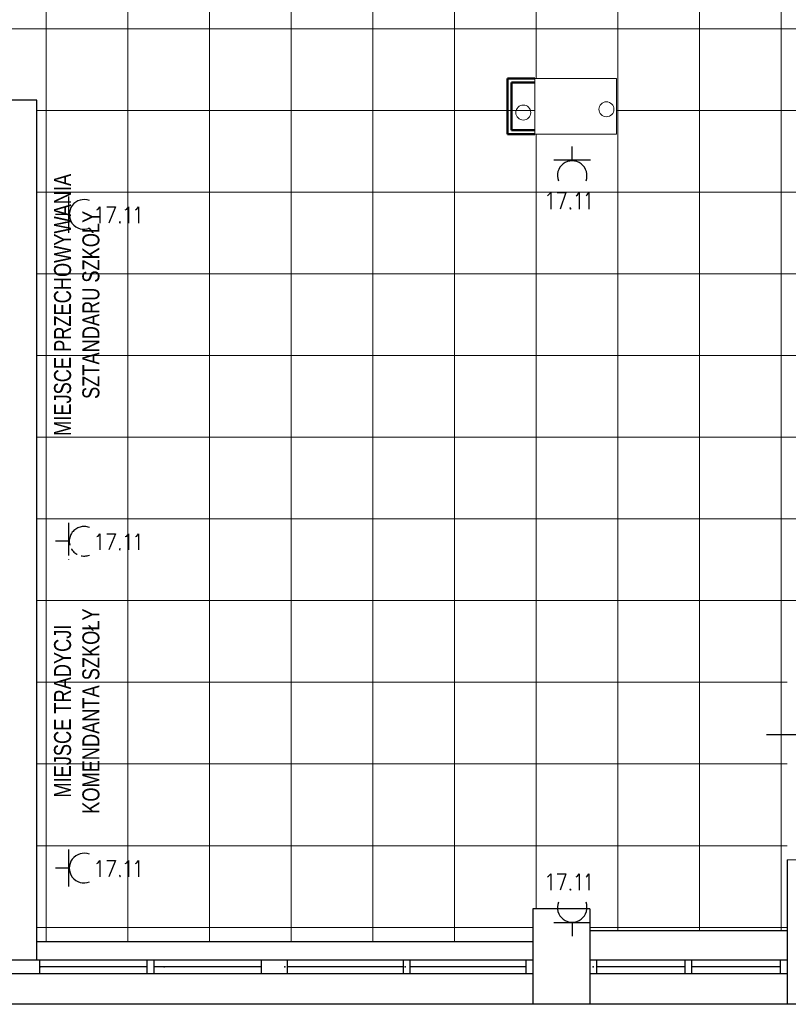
# Model space of a CAD drawing. Header units: millimetres. Extents: x 282377 to 1404227, y -783705 to 1038705.
# Tile 29 of 243: x 376321 to 376886, y 7171 to 7894. Entities that reach past the tile are written whole.
import ezdxf

# ---------------------------------------------------------------- set-up
doc = ezdxf.new("R2010")
doc.units = ezdxf.units.MM
doc.linetypes.add('ACAD_ISO08W100', pattern=[36, 24, -3, 6, -3])
doc.layers.add('!!ELEKTRYKA', color=7, linetype='Continuous')
doc.layers.add('BA_KS_ist.', color=34, linetype='Continuous', lineweight=13)
doc.styles.add('BIKWYM', font='BIKROMSW.SHX', dxfattribs={"width": 0.8})

# ---------------------------------------------------------------- blocks, each defined once
blk = doc.blocks.new('dr1h901')
at = {"color": 7}
blk.add_line((-0.5, 0), (-0.5, 1), dxfattribs=at)
blk.add_line((0, 0.3622), (0, -0.2655))
blk.add_arc((-0.5, 0), 1, 0, 90, dxfattribs=at)
blk = doc.blocks.new('A$C6810ecfa')
at = {"layer": 'BA_KS_ist.', "color": 18, "linetype": 'Continuous', "lineweight": 20, "ltscale": 25, "true_color": 0x000000}
for centre in [(-1216.37, 582.93), (-1155.27, 585.29)]:
    blk.add_circle(centre, 5.5, dxfattribs=at)

msp = doc.modelspace()

# ---------------------------------------------------------------- linework, layer by layer
at = {"layer": '!!ELEKTRYKA', "color": 252, "lineweight": 15, "ltscale": 15}
for p, q in [((376340.73, 7996.62), (376340.73, 7216.62)), ((376400.73, 7996.62), (376400.73, 7216.62)), ((376460.73, 7996.62), (376460.73, 7216.62)), ((376520.73, 7996.62), (376520.73, 7216.62)), ((376580.73, 7996.62), (376580.73, 7216.62)), ((376640.73, 7996.62), (376640.73, 7216.62)), ((376700.73, 7996.62), (376700.73, 7850.62)), ((376760.73, 7996.62), (376760.73, 7224.62)), ((376820.73, 7996.62), (376820.73, 7224.62)), ((376880.73, 7996.62), (376880.73, 7224.62)), ((376145.73, 7887.12), (377294.73, 7887.12)), ((376333.73, 7827.12), (376699.73, 7827.12)), ((376759.73, 7827.12), (377283.23, 7827.12)), ((376700.73, 7809.62), (376700.73, 7240.62)), ((376333.73, 7767.12), (377510.23, 7767.12)), ((376333.73, 7707.12), (377510.23, 7707.12)), ((376333.73, 7647.12), (377510.23, 7647.12)), ((376333.73, 7587.12), (377510.23, 7587.12)), ((376333.73, 7527.12), (377510.23, 7527.12)), ((376333.73, 7467.12), (377510.23, 7467.12)), ((376333.73, 7407.12), (376885.23, 7407.12)), ((376333.73, 7347.12), (376885.23, 7347.12)), ((376333.73, 7287.12), (376885.23, 7287.12)), ((376333.73, 7227.12), (376698.23, 7227.12)), ((376740.23, 7227.12), (376885.23, 7227.12))]:
    msp.add_line(p, q, dxfattribs=at)
at = {"layer": '!!ELEKTRYKA', "color": 252, "lineweight": 50}
for p, q in [((376679.73, 7809.62), (376679.73, 7850.62)), ((376699.73, 7850.62), (376679.73, 7850.62)), ((376682.73, 7812.62), (376682.73, 7847.62)), ((376699.73, 7847.62), (376682.73, 7847.62)), ((376699.73, 7809.62), (376679.73, 7809.62)), ((376699.73, 7812.62), (376682.73, 7812.62))]:
    msp.add_line(p, q, dxfattribs=at)
at = {"layer": '!!ELEKTRYKA', "color": 252, "lineweight": 20}
for p, q in [((376699.73, 7809.62), (376699.73, 7850.62)), ((376699.73, 7850.62), (376759.73, 7850.62)), ((376759.73, 7809.62), (376759.73, 7850.62)), ((376699.73, 7809.62), (376759.73, 7809.62)), ((376901.23, 7276.62), (376885.23, 7276.62))]:
    msp.add_line(p, q, dxfattribs=at)
at = {"layer": '!!ELEKTRYKA', "color": 252}
for p, q in [((376333.73, 7834.62), (376305.23, 7834.62)), ((376333.73, 7203.12), (376333.73, 7834.62)), ((376885.23, 7276.62), (376885.23, 7170.62)), ((376740.23, 7240.62), (376698.23, 7240.62)), ((376698.23, 7240.62), (376698.23, 7170.62)), ((376740.23, 7240.62), (376740.23, 7170.62)), ((376885.23, 7224.62), (376740.23, 7224.62)), ((376698.23, 7216.62), (376333.73, 7216.62)), ((376335.73, 7203.12), (376141.23, 7203.12)), ((376335.73, 7203.12), (376335.73, 7193.12)), ((376698.23, 7203.12), (376335.73, 7203.12)), ((376414.73, 7203.12), (376414.73, 7193.12)), ((376419.73, 7203.12), (376414.73, 7203.12)), ((376419.73, 7203.12), (376419.73, 7193.12)), ((376498.73, 7203.12), (376498.73, 7193.12)), ((376517.73, 7203.12), (376517.73, 7193.12)), ((376602.98, 7203.12), (376602.98, 7193.12)), ((376607.98, 7203.12), (376602.98, 7203.12)), ((376607.98, 7203.12), (376607.98, 7193.12)), ((376693.23, 7203.12), (376693.23, 7193.12)), ((376698.23, 7203.12), (376698.23, 7193.12)), ((376698.23, 7203.12), (376698.23, 7193.12)), ((376740.23, 7203.12), (376740.23, 7193.12)), ((376740.23, 7203.12), (376740.23, 7193.12)), ((376885.23, 7203.12), (376740.23, 7203.12)), ((376745.23, 7203.12), (376745.23, 7193.12)), ((376810.23, 7193.12), (376810.23, 7203.12)), ((376815.23, 7193.12), (376815.23, 7203.12)), ((376880.23, 7203.12), (376880.23, 7193.12)), ((376885.23, 7203.12), (376885.23, 7193.12)), ((376414.73, 7198.12), (376335.73, 7198.12)), ((376498.73, 7198.12), (376419.73, 7198.12)), ((376602.98, 7198.12), (376517.73, 7198.12)), ((376693.23, 7198.12), (376607.98, 7198.12)), ((376810.23, 7198.12), (376745.23, 7198.12)), ((376880.23, 7198.12), (376815.23, 7198.12)), ((376141.23, 7193.12), (376335.73, 7193.12)), ((376333.73, 7193.12), (376698.23, 7193.12)), ((376740.23, 7193.12), (376885.23, 7193.12)), ((376934.73, 7170.62), (375473.73, 7170.62))]:
    msp.add_line(p, q, dxfattribs=at)
at = {"layer": '!!ELEKTRYKA', "color": 202, "linetype": 'Continuous', "lineweight": -3, "true_color": 0xa500dd}
for points in [[(376727.27, 7790.51), (376727.27, 7800.67)], [(376740.82, 7790.51), (376713.72, 7790.51)], [(376357.22, 7763.84), (376357.22, 7737.17)], [(376357.22, 7750.71), (376347.5, 7750.71)], [(376357.22, 7284.19), (376357.22, 7257.09)], [(376357.22, 7270.64), (376347.5, 7270.64)], [(376740.82, 7230.42), (376713.72, 7230.42)], [(376727.27, 7230.42), (376727.27, 7220.68)]]:
    msp.add_lwpolyline(points, dxfattribs=at)
at = {"layer": '!!ELEKTRYKA', "color": 192, "linetype": 'ACAD_ISO08W100', "lineweight": -3, "true_color": 0x6d00dd}
for points in [[(376709.07, 7764.26), (376709.91, 7765.1), (376711.61, 7766.8), (376711.61, 7754.52)], [(376716.26, 7766.8), (376722.61, 7766.8), (376718.38, 7754.52)], [(376730.23, 7764.26), (376731.08, 7765.1), (376732.35, 7766.8), (376732.35, 7754.52)], [(376737.43, 7764.26), (376738.28, 7765.1), (376739.55, 7766.8), (376739.55, 7754.52)], [(376378, 7754.1), (376378.86, 7754.52), (376380.11, 7756.21), (376380.11, 7744.36)], [(376385.18, 7756.22), (376391.53, 7756.22), (376386.85, 7744.37)], [(376398.77, 7754.09), (376400.06, 7754.51), (376401.3, 7756.21), (376401.3, 7744.36)], [(376406.36, 7754.1), (376407.22, 7754.52), (376408.46, 7756.21), (376408.46, 7744.36)], [(376726, 7755.79), (376725.58, 7755.37), (376726, 7754.52), (376726.42, 7755.37)], [(376394.92, 7745.64), (376394.49, 7744.79), (376394.92, 7744.37), (376395.35, 7744.79)], [(376378, 7514.06), (376378.86, 7514.49), (376380.11, 7516.18), (376380.11, 7504.32)], [(376385.18, 7516.18), (376391.53, 7516.18), (376386.85, 7504.33)], [(376398.77, 7514.06), (376400.06, 7514.48), (376401.3, 7516.17), (376401.3, 7504.32)], [(376406.36, 7514.06), (376407.22, 7514.49), (376408.46, 7516.18), (376408.46, 7504.33)], [(376394.92, 7505.6), (376394.49, 7504.75), (376394.92, 7504.33), (376395.35, 7504.75)], [(376378, 7274.03), (376378.86, 7274.45), (376380.11, 7276.14), (376380.11, 7264.29)], [(376385.18, 7276.14), (376391.53, 7276.14), (376386.85, 7264.29)], [(376398.77, 7274.02), (376400.06, 7274.44), (376401.3, 7276.14), (376401.3, 7264.29)], [(376406.36, 7274.03), (376407.22, 7274.45), (376408.46, 7276.14), (376408.46, 7264.29)], [(376394.92, 7265.56), (376394.49, 7264.71), (376394.92, 7264.29), (376395.35, 7264.71)], [(376709.07, 7264.29), (376709.91, 7264.71), (376711.61, 7266.41), (376711.61, 7254.55)], [(376716.26, 7266.41), (376722.61, 7266.41), (376718.38, 7254.55)], [(376730.23, 7264.29), (376731.08, 7264.71), (376732.35, 7266.41), (376732.35, 7254.55)], [(376737.43, 7264.29), (376738.28, 7264.71), (376739.55, 7266.41), (376739.55, 7254.55)], [(376726, 7255.4), (376725.58, 7254.98), (376726, 7254.55), (376726.42, 7254.98)]]:
    msp.add_lwpolyline(points, dxfattribs=at)
at = {"layer": '!!ELEKTRYKA', "color": 202, "linetype": 'ACAD_ISO08W100', "lineweight": -3, "true_color": 0xa500dd}
for points in [[(376357.22, 7524.22), (376357.22, 7497.13)], [(376357.22, 7510.68), (376347.5, 7510.68)]]:
    msp.add_lwpolyline(points, dxfattribs=at)
at = {"layer": '!!ELEKTRYKA', "color": 202, "linetype": 'Continuous', "lineweight": -3, "true_color": 0xa500dd}
for centre, start, end in [((376727.27, 7779.18), 338.92251, 201.07749), ((376368.56, 7750.72), 68.88728, 291.11272), ((376368.56, 7270.64), 68.88728, 291.11272), ((376727.27, 7241.75), 158.92251, 21.07749)]:
    msp.add_arc(centre, 10.89, start, end, dxfattribs=at)
at = {"layer": '!!ELEKTRYKA', "color": 202, "linetype": 'ACAD_ISO08W100', "lineweight": -3, "true_color": 0xa500dd}
msp.add_arc((376368.56, 7510.68), 10.89, 68.88728, 291.11272, dxfattribs=at)
at = {"layer": '!!ELEKTRYKA', "color": 252}
for p in [(376336.23, 7198.12), (376427.36, 7198.12), (376427.36, 7198.12), (376427.36, 7198.12), (376427.36, 7198.12), (376427.36, 7198.12), (376515.98, 7198.12), (376515.98, 7198.12), (376515.98, 7198.12), (376515.98, 7198.12), (376515.98, 7198.12), (376604.61, 7198.12), (376604.61, 7198.12), (376604.61, 7198.12), (376604.61, 7198.12), (376604.61, 7198.12), (376742.73, 7198.12)]:
    msp.add_point(p, dxfattribs=at)

# ---------------------------------------------------------------- block references
msp.add_blockref('A$C6810ecfa', (377907.73, 7242.62), dxfattribs=at)
at = {"layer": '!!ELEKTRYKA', "color": 252, "xscale": 90, "yscale": 90, "zscale": -90, "rotation": 269.9999999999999}
msp.add_blockref('dr1h901', (376893.98, 7368.62), dxfattribs=at)

# ---------------------------------------------------------------- texts
at = {"layer": '!!ELEKTRYKA', "color": 252, "lineweight": 0, "char_height": 12.5, "attachment_point": 5, "rotation": 90, "style": 'BIKWYM'}
for s, insert in [('\\A1;MIEJSCE PRZECHOWYWANIA \\PSZTANDARU SZKOŁY', (376363.23, 7684.3)), ('\\A1;MIEJSCE TRADYCJI\\PKOMENDANTA SZKOŁY', (376363.23, 7385.95))]:
    msp.add_mtext(s, dxfattribs=dict(at, insert=insert))

doc.saveas('drawing.dxf')
